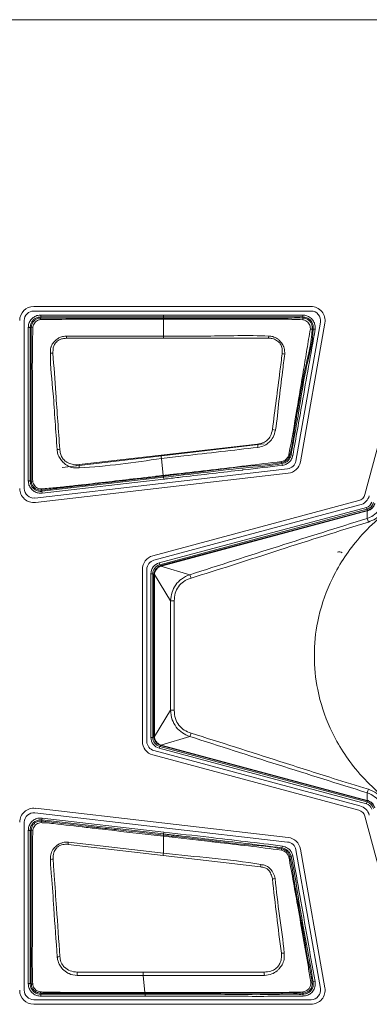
# Model space of a CAD drawing. Header units: millimetres. Extents: x 0 to 1118, y 0 to 864.
# Tile 33 of 139: x 362.71 to 367.35, y 191.02 to 204.07. Entities that reach past the tile are written whole.
import ezdxf

# ---------------------------------------------------------------- set-up
doc = ezdxf.new("R2010")
doc.units = ezdxf.units.MM

msp = doc.modelspace()

# ---------------------------------------------------------------- linework, layer by layer
at = {"color": 7, "linetype": 'Continuous', "lineweight": 15}
for p, q in [((352.068, 204.074), (380.668, 204.074)), ((366.574, 200.271), (362.9, 200.271)), ((362.9, 200.211), (366.574, 200.211)), ((362.774, 197.857), (362.774, 200.085)), ((362.993, 200.117), (362.993, 200.117)), ((366.698, 200.063), (366.374, 198.222)), ((366.433, 198.212), (366.758, 200.052)), ((367.919, 200.133), (367.288, 197.777)), ((365.955, 198.448), (363.276, 198.138)), ((366.264, 198.119), (362.915, 197.731)), ((362.922, 197.672), (366.271, 198.059)), ((367.208, 197.697), (364.477, 196.965)), ((364.493, 196.907), (367.223, 197.639)), ((364.339, 196.785), (364.339, 194.504)), ((364.399, 194.504), (364.399, 196.785)), ((364.477, 194.324), (367.208, 193.592)), ((367.223, 193.65), (364.493, 194.382)), ((366.271, 193.23), (362.922, 193.618)), ((367.327, 193.714), (367.317, 193.717)), ((362.915, 193.558), (366.264, 193.17)), ((367.288, 193.512), (367.919, 191.156)), ((362.774, 191.205), (362.774, 193.432)), ((363.007, 193.448), (362.998, 193.427)), ((366.374, 193.067), (366.698, 191.226)), ((366.758, 191.237), (366.433, 193.077)), ((364.618, 191.175), (364.618, 191.175)), ((364.618, 191.167), (364.618, 191.175)), ((364.618, 191.167), (364.618, 191.167)), ((366.574, 191.079), (362.9, 191.079)), ((362.9, 191.018), (366.574, 191.018))]:
    msp.add_line(p, q, dxfattribs=at)
at = {"color": 9, "linetype": 'Continuous', "lineweight": 0}
for p, q in [((362.993, 200.133), (362.993, 200.158)), ((364.618, 200.158), (362.993, 200.158)), ((364.618, 200.133), (364.618, 200.158)), ((366.467, 200.158), (366.465, 200.133)), ((362.993, 200.133), (364.618, 200.133)), ((362.993, 200.117), (362.993, 200.133)), ((364.618, 200.117), (364.618, 200.133)), ((364.618, 200.117), (364.618, 200.101)), ((364.618, 199.879), (364.618, 200.101)), ((366.465, 200.133), (366.464, 200.117)), ((362.852, 199.992), (362.827, 199.992)), ((362.827, 199.992), (362.827, 197.96)), ((362.852, 197.96), (362.852, 199.992)), ((362.852, 199.992), (362.867, 199.992)), ((366.589, 199.97), (366.604, 199.97)), ((366.629, 199.969), (366.604, 199.97)), ((363.334, 199.85), (364.618, 199.851)), ((364.618, 199.851), (364.618, 199.879)), ((365.864, 198.446), (364.588, 198.299)), ((364.588, 198.299), (363.5, 198.174)), ((364.617, 198.031), (364.593, 198.256)), ((366.185, 198.204), (366.188, 198.189)), ((366.194, 198.164), (366.188, 198.189)), ((366.309, 198.302), (366.294, 198.306)), ((366.333, 198.296), (366.309, 198.302)), ((362.852, 197.96), (362.827, 197.96)), ((362.867, 197.96), (362.852, 197.96)), ((364.62, 198.007), (363.009, 197.821)), ((363.012, 197.796), (364.623, 197.982)), ((364.618, 198.031), (364.617, 198.031)), ((364.618, 198.022), (364.618, 198.023)), ((364.618, 198.022), (364.618, 198.022)), ((364.618, 198.022), (364.62, 198.007)), ((364.623, 197.982), (364.62, 198.007)), ((363.009, 197.821), (363.007, 197.836)), ((363.009, 197.821), (363.012, 197.796)), ((364.563, 196.871), (367.308, 197.607)), ((367.314, 197.583), (364.57, 196.847)), ((364.585, 196.835), (367.317, 197.567)), ((367.318, 197.562), (364.587, 196.83)), ((367.308, 197.607), (367.314, 197.583)), ((367.327, 197.57), (367.314, 197.583)), ((367.317, 197.567), (367.327, 197.57)), ((367.317, 197.567), (367.318, 197.562)), ((367.318, 197.461), (367.318, 197.562)), ((364.563, 196.871), (364.57, 196.847)), ((364.57, 196.847), (364.585, 196.835)), ((364.585, 196.835), (364.587, 196.83)), ((364.585, 196.83), (364.968, 196.715)), ((364.477, 196.727), (364.452, 196.727)), ((364.452, 194.558), (364.452, 196.727)), ((364.493, 196.715), (364.477, 196.727)), ((364.477, 196.727), (364.477, 194.558)), ((364.493, 196.715), (364.498, 196.715)), ((364.493, 194.569), (364.493, 196.715)), ((364.713, 196.367), (364.498, 196.716)), ((364.498, 196.715), (364.498, 194.569)), ((364.713, 194.917), (364.713, 196.367)), ((364.498, 194.568), (364.713, 194.917)), ((364.477, 194.558), (364.452, 194.558)), ((364.477, 194.558), (364.493, 194.569)), ((364.493, 194.569), (364.498, 194.569)), ((364.968, 194.569), (364.585, 194.454)), ((364.57, 194.437), (364.563, 194.413)), ((367.308, 193.677), (364.563, 194.413)), ((364.585, 194.449), (364.57, 194.437)), ((364.57, 194.437), (367.314, 193.702)), ((364.585, 194.449), (364.587, 194.454)), ((367.317, 193.717), (364.585, 194.449)), ((364.587, 194.454), (367.318, 193.722)), ((367.318, 193.722), (367.318, 193.823)), ((367.314, 193.702), (367.308, 193.677)), ((367.314, 193.702), (367.327, 193.714)), ((367.317, 193.717), (367.318, 193.722)), ((363.009, 193.463), (363.012, 193.488)), ((364.623, 193.302), (363.012, 193.488)), ((363.007, 193.448), (363.009, 193.463)), ((363.007, 193.448), (363.007, 193.448)), ((363.009, 193.463), (364.62, 193.277)), ((362.852, 193.324), (362.827, 193.324)), ((362.827, 193.324), (362.827, 191.292)), ((362.852, 191.292), (362.852, 193.324)), ((362.852, 193.324), (362.867, 193.324)), ((364.618, 193.262), (364.62, 193.277)), ((364.618, 193.262), (364.618, 193.262)), ((364.618, 193.022), (364.618, 193.247)), ((364.62, 193.277), (364.623, 193.302)), ((363.356, 193.139), (364.614, 192.992)), ((364.618, 193.022), (363.359, 193.168)), ((366.195, 193.117), (366.188, 193.093)), ((364.614, 192.992), (365.904, 192.84)), ((366.188, 193.093), (366.185, 193.078)), ((366.294, 192.978), (366.309, 192.981)), ((366.333, 192.988), (366.309, 192.981)), ((364.349, 191.445), (363.476, 191.445)), ((364.374, 191.175), (364.349, 191.402)), ((362.852, 191.292), (362.827, 191.292)), ((362.868, 191.292), (362.852, 191.292)), ((362.868, 191.292), (362.868, 191.292)), ((366.603, 191.316), (366.587, 191.314)), ((366.627, 191.319), (366.603, 191.316)), ((362.993, 191.151), (362.993, 191.167)), ((364.376, 191.151), (362.993, 191.151)), ((362.993, 191.151), (362.993, 191.126)), ((364.376, 191.167), (364.376, 191.151)), ((364.376, 191.126), (364.376, 191.151)), ((366.464, 191.166), (366.466, 191.151)), ((366.468, 191.126), (366.466, 191.151)), ((362.993, 191.126), (364.376, 191.126))]:
    msp.add_line(p, q, dxfattribs=at)
at = {"color": 9, "linetype": 'Continuous', "lineweight": 0, "flags": 128}
for points in [[(364.618, 200.133), (364.668, 200.133), (364.868, 200.133), (365.668, 200.133), (365.831, 200.133), (366.465, 200.133)], [(364.618, 199.851), (364.718, 199.851), (365.118, 199.851), (365.518, 199.851), (366.012, 199.851)]]:
    msp.add_lwpolyline(points, dxfattribs=at)
at = {"color": 7, "linetype": 'Continuous', "lineweight": 15, "flags": 128}
msp.add_lwpolyline([(364.376, 191.167), (364.497, 191.167), (364.618, 191.167)], dxfattribs=at)
at = {"color": 7, "linetype": 'Continuous', "lineweight": 15}
for centre, radius, start, end in [((362.9, 200.085), 0.186, 90, 180), ((362.9, 200.085), 0.126, 90, 180), ((366.574, 200.085), 0.186, 350, 90), ((366.574, 200.085), 0.126, 350, 90), ((366.25, 198.244), 0.126, 276.6018, 350), ((366.25, 198.244), 0.186, 276.6018, 350), ((362.9, 197.857), 0.186, 180, 276.6018), ((362.9, 197.857), 0.126, 180, 276.6018), ((367.178, 197.807), 0.114, 285, 345), ((367.178, 197.807), 0.174, 285, 345), ((366.947, 196.942), 0.075, 58.5, 108.5), ((364.525, 196.785), 0.186, 105, 180), ((364.525, 196.785), 0.126, 105, 180), ((364.525, 194.504), 0.186, 180, 255), ((364.525, 194.504), 0.126, 180, 255), ((362.9, 193.432), 0.186, 83.3982, 180), ((367.178, 193.482), 0.174, 15, 75), ((362.9, 193.432), 0.126, 83.3982, 180), ((367.178, 193.482), 0.114, 15, 75), ((366.25, 193.045), 0.186, 10, 83.3982), ((366.25, 193.045), 0.126, 10, 83.3982), ((362.9, 191.205), 0.186, 180, 270), ((362.9, 191.205), 0.126, 180, 270), ((366.574, 191.205), 0.186, 270, 10), ((366.574, 191.205), 0.126, 270, 10)]:
    msp.add_arc(centre, radius, start, end, dxfattribs=at)
at = {"color": 9, "linetype": 'Continuous', "lineweight": 0}
for centre, radius, start, end in [((363.025, 200.099), 0.0368, 150.3661, 183.7777), ((366.394, 200.103), 0.0714, 353.3092, 11.3765), ((362.886, 199.959), 0.038, 86.0471, 119.9743), ((366.564, 199.838), 0.134, 79.192, 89.7184), ((357.013, 199.548), 6.328, 2.7385, 2.9915), ((373.524, 199.549), 7.518, 177.488, 177.7016), ((363.154, 199.308), 0.345, 89.965, 95.7578), ((366.153, 199.277), 0.37, 78.8313, 83.8773), ((365.958, 198.074), 0.576, 75.5205, 79.5384), ((363.328, 197.564), 0.818, 95.8167, 98.3001), ((361.243, 197.774), 4.67, 7.7467, 8.2786), ((357.806, 197.51), 6.827, 6.268, 6.6308), ((366.114, 198.2), 0.071, 3.2569, 13.0886), ((366.3, 198.372), 0.066, 253.8544, 264.571), ((347.335, 197.267), 16.191, 3.0582, 3.2104), ((362.884, 197.992), 0.0358, 243.1181, 273.2802), ((363.021, 197.854), 0.0223, 184.1537, 232.4378), ((367.332, 197.566), 0.0068, 143.4671, 192.2309), ((366.885, 197.287), 0.466, 15.6037, 21.8977), ((364.571, 196.826), 0.0149, 14.8656, 34.6287), ((364.498, 196.731), 0.0149, 250.3713, 270.1344), ((364.591, 196.558), 0.409, 15.956, 22.5696), ((364.768, 198.816), 2.45, 268.7286, 269.8539), ((364.768, 192.468), 2.45, 90.1461, 91.2714), ((364.498, 194.553), 0.0149, 89.8656, 109.6287), ((364.591, 194.726), 0.409, 337.4304, 344.044), ((364.571, 194.458), 0.0149, 325.3713, 345.1344), ((366.885, 193.997), 0.466, 338.1023, 344.3963), ((367.332, 193.718), 0.0068, 167.7691, 216.5329), ((362.887, 193.289), 0.04, 85.928, 119.6192), ((367.371, 192.833), 4.027, 175.2299, 175.6375), ((367.335, 192.674), 2.739, 172.6925, 173.326), ((366.096, 193.086), 0.0894, 344.4433, 354.724), ((366.299, 192.903), 0.0748, 93.8017, 105.8267), ((363.163, 192.592), 0.351, 91.2549, 97.0477), ((367.896, 192.506), 2.019, 169.5707, 170.4715), ((366.134, 192.304), 0.384, 95.4602, 100.899), ((366.242, 190.905), 0.792, 91.7494, 94.4633), ((363.342, 190.768), 0.889, 96.1064, 98.3889), ((400.633, 190.441), 37.17, 178.4526, 178.519), ((348.466, 190.437), 17.517, 3.1585, 3.2988), ((366.567, 191.358), 0.0484, 275.0085, 295.2679), ((363.008, 191.182), 0.0216, 177.776, 226.801), ((366.433, 191.177), 0.0332, 341.5629, 8.1411)]:
    msp.add_arc(centre, radius, start, end, dxfattribs=at)
for centre, major_axis, ratio, start_param, end_param in [((367.282, 197.703), (0.0707, -0.0707), 0.999797, 5.759674, 6.806696), ((367.282, 197.703), (0.0884, -0.0884), 0.999878, 5.759674, 6.806696), ((364.602, 196.726), (-0.119, 0.091), 0.999758, 5.628804, 6.937567), ((364.602, 196.726), (0.0992, -0.0761), 0.999661, 2.487211, 3.795974), ((364.62, 196.712), (-0.072, 0.106), 0.972579, 5.959695, 5.97703), ((364.609, 196.756), (-0.044, 0.0646), 0.954922, 5.961416, 5.978751), ((364.62, 196.712), (0.121, -0.042), 0.972579, 3.447748, 3.465083), ((364.576, 196.712), (0.0738, -0.0258), 0.954922, 3.446027, 3.463362), ((364.602, 194.558), (-0.119, -0.091), 0.999758, 5.628804, 6.937567), ((364.602, 194.558), (0.0992, 0.0761), 0.999661, 2.487211, 3.795974), ((364.62, 194.572), (0.121, 0.042), 0.972579, 2.818102, 2.835437), ((364.576, 194.572), (0.0738, 0.0258), 0.954922, 2.819823, 2.837158), ((364.62, 194.572), (0.072, 0.106), 0.972579, 3.447748, 3.465083), ((364.609, 194.528), (0.044, 0.0646), 0.954922, 3.446027, 3.463362), ((367.282, 193.581), (0.0707, 0.0707), 0.999797, 5.759674, 6.806696), ((367.282, 193.581), (0.0884, 0.0884), 0.999878, 5.759674, 6.806696)]:
    msp.add_ellipse(centre, major_axis=major_axis, ratio=ratio, start_param=start_param, end_param=end_param, dxfattribs=at)
for points, knots in [([(362.993, 200.158), (362.98, 200.157), (362.949, 200.155), (362.902, 200.134), (362.86, 200.096), (362.832, 200.047), (362.829, 200.01), (362.827, 199.992)], [0, 0, 0, 0, 0.148542, 0.3629961, 0.5775937, 0.7924893, 1, 1, 1, 1]), ([(366.467, 200.158), (366.255, 200.158), (365.831, 200.158), (365.215, 200.158), (364.81, 200.158), (364.618, 200.158)], [0, 0, 0, 0, 0.343799, 0.687599, 1, 1, 1, 1]), ([(366.629, 199.969), (366.629, 199.984), (366.629, 200.016), (366.616, 200.067), (366.581, 200.114), (366.534, 200.146), (366.493, 200.156), (366.472, 200.157), (366.467, 200.158)], [0, 0, 0, 0, 0.156991, 0.351979, 0.549313, 0.775672, 0.949589, 1, 1, 1, 1]), ([(362.852, 199.992), (362.854, 200.007), (362.857, 200.038), (362.88, 200.08), (362.916, 200.113), (362.955, 200.13), (362.982, 200.132), (362.993, 200.133)], [0, 0, 0, 0, 0.207525, 0.422406, 0.636965, 0.851374, 1, 1, 1, 1]), ([(362.889, 199.997), (362.891, 200.007), (362.895, 200.029), (362.913, 200.057), (362.937, 200.079), (362.963, 200.093), (362.981, 200.096), (362.988, 200.097)], [0, 0, 0, 0, 0.209213, 0.424915, 0.643298, 0.861018, 1, 1, 1, 1]), ([(362.988, 200.097), (363.139, 200.099), (363.438, 200.103), (363.886, 200.101), (364.278, 200.101), (364.522, 200.101), (364.618, 200.101)], [0, 0, 0, 0, 0.277616, 0.55073, 0.823865, 1, 1, 1, 1]), ([(364.618, 200.117), (364.429, 200.117), (364.185, 200.117), (363.793, 200.117), (363.44, 200.117), (363.142, 200.117), (362.993, 200.117)], [0, 0, 0, 0, 0.348076, 0.450575, 0.724495, 1, 1, 1, 1]), ([(366.464, 200.117), (366.464, 200.117), (366.416, 200.121), (366.184, 200.112), (365.767, 200.12), (365.199, 200.117), (364.816, 200.117), (364.618, 200.117)], [0, 0, 0, 0, 0.000008, 0.077922, 0.377558, 0.677759, 1, 1, 1, 1]), ([(364.618, 200.101), (364.651, 200.101), (364.818, 200.101), (365.251, 200.102), (365.786, 200.1), (366.235, 200.104), (366.417, 200.097), (366.465, 200.095)], [0, 0, 0, 0, 0.054134, 0.270669, 0.70374, 0.921922, 1, 1, 1, 1]), ([(366.589, 199.97), (366.589, 199.97), (366.59, 199.983), (366.589, 200.01), (366.578, 200.051), (366.552, 200.085), (366.513, 200.112), (366.481, 200.116), (366.464, 200.117), (366.464, 200.117)], [0, 0, 0, 0, 0.000069, 0.181862, 0.36744, 0.566113, 0.762287, 0.999931, 1, 1, 1, 1]), ([(366.465, 200.133), (366.465, 200.133), (366.483, 200.131), (366.52, 200.126), (366.563, 200.096), (366.593, 200.056), (366.604, 200.012), (366.604, 199.983), (366.604, 199.97)], [0, 0, 0, 0, 0.000062, 0.226257, 0.448604, 0.641898, 0.834219, 1, 1, 1, 1]), ([(366.465, 200.095), (366.48, 200.092), (366.504, 200.086), (366.533, 200.064), (366.553, 200.039), (366.563, 200.007), (366.564, 199.985), (366.565, 199.973)], [0, 0, 0, 0, 0.254503, 0.434183, 0.616241, 0.792354, 1, 1, 1, 1]), ([(366.013, 199.879), (366.013, 199.879), (365.74, 199.891), (365.275, 199.875), (364.81, 199.878), (364.618, 199.879)], [0, 0, 0, 0, 0.000392, 0.586904, 1, 1, 1, 1]), ([(366.565, 199.973), (366.55, 199.883), (366.52, 199.704), (366.462, 199.348), (366.385, 198.882), (366.318, 198.507), (366.282, 198.309)], [0, 0, 0, 0, 0.161169, 0.322293, 0.641919, 1, 1, 1, 1]), ([(366.294, 198.306), (366.294, 198.306), (366.331, 198.445), (366.352, 198.647), (366.422, 199.021), (366.48, 199.436), (366.583, 199.788), (366.589, 199.97), (366.589, 199.97)], [0, 0, 0, 0, 0.000009, 0.254881, 0.357627, 0.676791, 0.999991, 1, 1, 1, 1]), ([(366.604, 199.97), (366.604, 199.97), (366.599, 199.804), (366.505, 199.482), (366.423, 198.924), (366.351, 198.532), (366.309, 198.302)], [0, 0, 0, 0, 0.0000089, 0.2939523, 0.5868623, 1, 1, 1, 1]), ([(366.333, 198.296), (366.374, 198.526), (366.444, 198.919), (366.541, 199.477), (366.6, 199.805), (366.629, 199.969)], [0, 0, 0, 0, 0.413035, 0.70499, 1, 1, 1, 1]), ([(363.332, 199.878), (363.332, 199.878), (363.319, 199.877), (363.288, 199.875), (363.252, 199.865), (363.211, 199.841), (363.182, 199.813), (363.147, 199.776), (363.133, 199.749), (363.121, 199.705), (363.12, 199.677), (363.12, 199.652)], [0, 0, 0, 0, 0.0019133, 0.1143382, 0.2675488, 0.319965, 0.5270556, 0.6107238, 0.7580582, 0.7826672, 1, 1, 1, 1]), ([(363.155, 199.653), (363.155, 199.676), (363.155, 199.716), (363.171, 199.762), (363.197, 199.799), (363.235, 199.833), (363.289, 199.847), (363.321, 199.849), (363.334, 199.85)], [0, 0, 0, 0, 0.226459, 0.389111, 0.469736, 0.677982, 0.876922, 1, 1, 1, 1]), ([(364.618, 199.879), (364.532, 199.879), (364.104, 199.879), (363.675, 199.878), (363.332, 199.878)], [0, 0, 0, 0, 0.199885, 1, 1, 1, 1]), ([(366.012, 199.851), (366.028, 199.85), (366.065, 199.847), (366.11, 199.828), (366.149, 199.802), (366.177, 199.766), (366.195, 199.711), (366.193, 199.668), (366.192, 199.645)], [0, 0, 0, 0, 0.152632, 0.353534, 0.453266, 0.597218, 0.776209, 1, 1, 1, 1]), ([(366.225, 199.64), (366.225, 199.667), (366.225, 199.716), (366.194, 199.775), (366.162, 199.815), (366.122, 199.85), (366.073, 199.874), (366.031, 199.877), (366.013, 199.879)], [0, 0, 0, 0, 0.223004, 0.40339, 0.550618, 0.649795, 0.85012, 1, 1, 1, 1]), ([(363.12, 199.652), (363.12, 199.651), (363.119, 199.473), (363.157, 199.172), (363.182, 198.746), (363.201, 198.498), (363.21, 198.374)], [0, 0, 0, 0, 0.00076, 0.418996, 0.709074, 1, 1, 1, 1]), ([(363.245, 198.378), (363.237, 198.502), (363.219, 198.75), (363.188, 199.175), (363.167, 199.476), (363.155, 199.653)], [0, 0, 0, 0, 0.290819, 0.581537, 1, 1, 1, 1]), ([(366.192, 199.645), (366.182, 199.567), (366.156, 199.362), (366.113, 199.027), (366.079, 198.77), (366.063, 198.641)], [0, 0, 0, 0, 0.232386, 0.615425, 1, 1, 1, 1]), ([(366.102, 198.632), (366.102, 198.633), (366.126, 198.761), (366.146, 199.021), (366.191, 199.356), (366.215, 199.562), (366.225, 199.64)], [0, 0, 0, 0, 0.001469, 0.385805, 0.767703, 1, 1, 1, 1]), ([(366.063, 198.641), (366.056, 198.611), (366.044, 198.56), (366, 198.499), (365.938, 198.461), (365.89, 198.452), (365.864, 198.446)], [0, 0, 0, 0, 0.298081, 0.517996, 0.735793, 1, 1, 1, 1]), ([(365.87, 198.403), (365.87, 198.403), (365.9, 198.408), (365.956, 198.423), (366.024, 198.472), (366.08, 198.54), (366.094, 198.599), (366.102, 198.632)], [0, 0, 0, 0, 0.001708, 0.259964, 0.483259, 0.711212, 1, 1, 1, 1]), ([(363.21, 198.374), (363.21, 198.374), (363.212, 198.353), (363.218, 198.311), (363.241, 198.262), (363.269, 198.228), (363.293, 198.201), (363.329, 198.168), (363.367, 198.147), (363.428, 198.129), (363.468, 198.13), (363.502, 198.131)], [0, 0, 0, 0, 0.0012586, 0.1439588, 0.2996962, 0.377139, 0.4551901, 0.5538619, 0.7227186, 0.7577624, 1, 1, 1, 1]), ([(363.5, 198.174), (363.469, 198.173), (363.413, 198.171), (363.35, 198.198), (363.313, 198.224), (363.291, 198.247), (363.27, 198.278), (363.252, 198.322), (363.248, 198.36), (363.245, 198.378)], [0, 0, 0, 0, 0.248655, 0.445661, 0.542881, 0.619011, 0.695163, 0.848449, 1, 1, 1, 1]), ([(364.593, 198.256), (364.691, 198.267), (365.117, 198.316), (365.542, 198.365), (365.87, 198.403)], [0, 0, 0, 0, 0.230284, 1, 1, 1, 1]), ([(363.502, 198.131), (363.503, 198.131), (363.868, 198.15), (364.231, 198.203), (364.593, 198.256)], [0, 0, 0, 0, 0.00107, 1, 1, 1, 1]), ([(366.183, 198.216), (366.028, 198.197), (365.719, 198.158), (365.256, 198.105), (364.89, 198.063), (364.677, 198.038), (364.618, 198.031)], [0, 0, 0, 0, 0.298328, 0.592531, 0.886701, 1, 1, 1, 1]), ([(364.618, 198.022), (364.805, 198.043), (365.179, 198.085), (365.699, 198.156), (366.039, 198.173), (366.185, 198.204), (366.185, 198.204)], [0, 0, 0, 0, 0.357597, 0.715194, 0.99999, 1, 1, 1, 1]), ([(366.188, 198.189), (366.188, 198.189), (366.02, 198.153), (365.669, 198.136), (365.147, 198.066), (364.796, 198.027), (364.62, 198.007)], [0, 0, 0, 0, 0.000009, 0.327782, 0.663882, 1, 1, 1, 1]), ([(366.282, 198.309), (366.277, 198.294), (366.269, 198.271), (366.245, 198.244), (366.217, 198.225), (366.195, 198.219), (366.183, 198.216)], [0, 0, 0, 0, 0.312993, 0.525768, 0.743338, 1, 1, 1, 1]), ([(366.185, 198.204), (366.185, 198.204), (366.197, 198.206), (366.222, 198.212), (366.254, 198.232), (366.281, 198.264), (366.29, 198.291), (366.294, 198.306), (366.294, 198.306)], [0, 0, 0, 0, 0.000094, 0.235606, 0.472383, 0.703877, 0.999906, 1, 1, 1, 1]), ([(366.309, 198.302), (366.309, 198.302), (366.304, 198.284), (366.293, 198.252), (366.259, 198.215), (366.223, 198.196), (366.198, 198.191), (366.188, 198.189)], [0, 0, 0, 0, 0.000085, 0.320256, 0.573919, 0.826496, 1, 1, 1, 1]), ([(366.194, 198.164), (366.205, 198.167), (366.233, 198.173), (366.275, 198.195), (366.315, 198.238), (366.327, 198.275), (366.333, 198.296)], [0, 0, 0, 0, 0.164092, 0.424713, 0.685169, 1, 1, 1, 1]), ([(364.623, 197.982), (364.639, 197.984), (364.722, 197.994), (365.07, 198.034), (365.405, 198.072), (365.845, 198.124), (366.021, 198.144), (366.194, 198.164)], [0, 0, 0, 0, 0.031615, 0.158073, 0.663905, 0.67123, 1, 1, 1, 1]), ([(372.068, 195.642), (372.059, 195.793), (372.04, 196.124), (371.865, 196.643), (371.525, 197.189), (370.973, 197.692), (370.221, 198.054), (369.343, 198.187), (368.465, 198.054), (367.713, 197.692), (367.161, 197.189), (366.819, 196.643), (366.651, 196.124), (366.603, 195.642), (366.651, 195.16), (366.819, 194.641), (367.161, 194.095), (367.713, 193.592), (368.465, 193.23), (369.343, 193.097), (370.221, 193.23), (370.973, 193.592), (371.525, 194.095), (371.865, 194.641), (372.04, 195.16), (372.059, 195.491), (372.068, 195.642)], [0, 0, 0, 0, 0.027672, 0.060454, 0.099202, 0.144378, 0.19539, 0.25, 0.30461, 0.355622, 0.400798, 0.439546, 0.472328, 0.5, 0.527672, 0.560454, 0.599202, 0.644378, 0.69539, 0.75, 0.80461, 0.855622, 0.900798, 0.939546, 0.972328, 1, 1, 1, 1]), ([(362.827, 197.96), (362.829, 197.941), (362.833, 197.903), (362.862, 197.854), (362.905, 197.817), (362.957, 197.795), (362.994, 197.795), (363.012, 197.796)], [0, 0, 0, 0, 0.206408, 0.406181, 0.606089, 0.806512, 1, 1, 1, 1]), ([(363.009, 197.821), (363.009, 197.821), (362.994, 197.819), (362.962, 197.82), (362.918, 197.838), (362.882, 197.87), (362.857, 197.912), (362.854, 197.944), (362.852, 197.96)], [0, 0, 0, 0, 0.000069, 0.193541, 0.393933, 0.593787, 0.793541, 1, 1, 1, 1]), ([(362.867, 197.96), (362.867, 197.96), (362.867, 197.945), (362.873, 197.916), (362.895, 197.879), (362.927, 197.851), (362.966, 197.836), (362.994, 197.834), (363.007, 197.836), (363.007, 197.836)], [0, 0, 0, 0, 0.0000712, 0.2156974, 0.4114927, 0.6086587, 0.8047887, 0.9999288, 1, 1, 1, 1]), ([(362.999, 197.852), (362.988, 197.853), (362.966, 197.856), (362.937, 197.87), (362.912, 197.892), (362.894, 197.921), (362.888, 197.944), (362.886, 197.957)], [0, 0, 0, 0, 0.191842, 0.387343, 0.580434, 0.776139, 1, 1, 1, 1]), ([(364.617, 198.031), (364.584, 198.027), (364.418, 198.008), (364.012, 197.961), (363.574, 197.91), (363.2, 197.868), (363.067, 197.857), (362.999, 197.852)], [0, 0, 0, 0, 0.061411, 0.307056, 0.753701, 0.873798, 1, 1, 1, 1]), ([(363.007, 197.836), (363.007, 197.836), (363.072, 197.844), (363.204, 197.859), (363.593, 197.904), (364.065, 197.958), (364.471, 198.005), (364.618, 198.022)], [0, 0, 0, 0, 0.000008, 0.122721, 0.243421, 0.72623, 1, 1, 1, 1]), ([(364.618, 198.031), (364.618, 198.029), (364.618, 198.025), (364.618, 198.023), (364.618, 198.023)], [0, 0, 0, 0, 0.604654, 1, 1, 1, 1]), ([(367.318, 197.461), (367.318, 197.461), (367.346, 197.47), (367.404, 197.499), (367.479, 197.568), (367.514, 197.632), (367.526, 197.667), (367.526, 197.667)], [0, 0, 0, 0, 0.00005, 0.294628, 0.628272, 0.99995, 1, 1, 1, 1]), ([(367.326, 197.564), (367.323, 197.564), (367.321, 197.563), (367.318, 197.562), (367.318, 197.562)], [0, 0, 0, 0, 0.998002, 1, 1, 1, 1]), ([(367.421, 197.659), (367.42, 197.656), (367.415, 197.64), (367.4, 197.611), (367.367, 197.58), (367.339, 197.569), (367.326, 197.564)], [0, 0, 0, 0, 0.066348, 0.367276, 0.687028, 1, 1, 1, 1]), ([(367.327, 197.57), (367.34, 197.575), (367.365, 197.584), (367.396, 197.614), (367.41, 197.64), (367.414, 197.655), (367.415, 197.658)], [0, 0, 0, 0, 0.315839, 0.630493, 0.931818, 1, 1, 1, 1]), ([(367.573, 197.65), (367.556, 197.61), (367.522, 197.535), (367.434, 197.453), (367.366, 197.426), (367.334, 197.413)], [0, 0, 0, 0, 0.371944, 0.704128, 1, 1, 1, 1]), ([(364.968, 196.715), (365.359, 196.841), (366.141, 197.092), (366.925, 197.338), (367.318, 197.461)], [0, 0, 0, 0, 0.500078, 1, 1, 1, 1]), ([(367.334, 197.413), (366.942, 197.291), (366.335, 197.103), (365.557, 196.847), (365.163, 196.726), (364.984, 196.67)], [0, 0, 0, 0, 0.499028, 0.772399, 1, 1, 1, 1]), ([(364.493, 196.717), (364.494, 196.731), (364.498, 196.759), (364.52, 196.796), (364.55, 196.822), (364.573, 196.831), (364.583, 196.835)], [0, 0, 0, 0, 0.267205, 0.530926, 0.792194, 1, 1, 1, 1]), ([(364.585, 196.83), (364.585, 196.83), (364.576, 196.826), (364.555, 196.815), (364.528, 196.789), (364.507, 196.755), (364.499, 196.729), (364.498, 196.716), (364.498, 196.716)], [0, 0, 0, 0, 0.000099, 0.205023, 0.468657, 0.735206, 0.999901, 1, 1, 1, 1]), ([(364.713, 196.367), (364.713, 196.367), (364.715, 196.406), (364.727, 196.481), (364.776, 196.582), (364.858, 196.666), (364.929, 196.702), (364.968, 196.715), (364.968, 196.715)], [0, 0, 0, 0, 0.000033, 0.25119, 0.488485, 0.726814, 0.999967, 1, 1, 1, 1]), ([(364.984, 196.67), (364.949, 196.657), (364.884, 196.631), (364.812, 196.558), (364.769, 196.468), (364.764, 196.401), (364.761, 196.367)], [0, 0, 0, 0, 0.274606, 0.510484, 0.746024, 1, 1, 1, 1]), ([(364.761, 196.367), (364.761, 196.333), (364.761, 196.167), (364.759, 195.684), (364.76, 195.234), (364.761, 194.917)], [0, 0, 0, 0, 0.0690018, 0.3450106, 1, 1, 1, 1]), ([(364.968, 194.569), (364.968, 194.569), (364.934, 194.581), (364.866, 194.613), (364.784, 194.691), (364.728, 194.795), (364.715, 194.875), (364.713, 194.917), (364.713, 194.917)], [0, 0, 0, 0, 0.000033, 0.240706, 0.482945, 0.724319, 0.999967, 1, 1, 1, 1]), ([(364.761, 194.917), (364.764, 194.88), (364.77, 194.809), (364.819, 194.717), (364.892, 194.649), (364.953, 194.625), (364.984, 194.614)], [0, 0, 0, 0, 0.278433, 0.517723, 0.757717, 1, 1, 1, 1]), ([(364.583, 194.449), (364.57, 194.455), (364.544, 194.465), (364.514, 194.496), (364.496, 194.531), (364.494, 194.556), (364.493, 194.567)], [0, 0, 0, 0, 0.267205, 0.530926, 0.792194, 1, 1, 1, 1]), ([(364.498, 194.568), (364.498, 194.568), (364.499, 194.558), (364.504, 194.535), (364.522, 194.502), (364.55, 194.472), (364.573, 194.459), (364.585, 194.454), (364.585, 194.454)], [0, 0, 0, 0, 0.0000988, 0.2050229, 0.4686569, 0.7352061, 0.9999012, 1, 1, 1, 1]), ([(367.318, 193.823), (366.925, 193.946), (366.141, 194.192), (365.359, 194.443), (364.968, 194.569)], [0, 0, 0, 0, 0.499906, 1, 1, 1, 1]), ([(364.984, 194.614), (365.376, 194.49), (366.005, 194.291), (366.785, 194.038), (367.178, 193.919), (367.334, 193.871)], [0, 0, 0, 0, 0.50095, 0.80236, 1, 1, 1, 1]), ([(367.526, 193.617), (367.526, 193.617), (367.516, 193.645), (367.487, 193.703), (367.417, 193.777), (367.353, 193.812), (367.318, 193.823), (367.318, 193.823)], [0, 0, 0, 0, 0.00005, 0.297674, 0.635276, 0.99995, 1, 1, 1, 1]), ([(367.334, 193.871), (367.373, 193.854), (367.449, 193.822), (367.531, 193.734), (367.56, 193.666), (367.573, 193.634)], [0, 0, 0, 0, 0.36574, 0.701782, 1, 1, 1, 1]), ([(367.318, 193.722), (367.318, 193.722), (367.321, 193.721), (367.323, 193.72), (367.326, 193.72)], [0, 0, 0, 0, 0.001998, 1, 1, 1, 1]), ([(367.326, 193.72), (367.328, 193.719), (367.345, 193.714), (367.374, 193.699), (367.405, 193.666), (367.416, 193.638), (367.421, 193.625)], [0, 0, 0, 0, 0.066348, 0.367276, 0.687028, 1, 1, 1, 1]), ([(367.415, 193.626), (367.41, 193.639), (367.401, 193.665), (367.371, 193.695), (367.345, 193.709), (367.33, 193.713), (367.327, 193.714)], [0, 0, 0, 0, 0.315839, 0.630493, 0.931818, 1, 1, 1, 1]), ([(363.012, 193.488), (362.992, 193.489), (362.954, 193.489), (362.901, 193.465), (362.86, 193.427), (362.832, 193.378), (362.829, 193.341), (362.827, 193.324)], [0, 0, 0, 0, 0.209345, 0.409215, 0.609199, 0.809715, 1, 1, 1, 1]), ([(362.852, 193.324), (362.854, 193.339), (362.856, 193.37), (362.88, 193.411), (362.915, 193.444), (362.96, 193.464), (362.992, 193.464), (363.009, 193.463)], [0, 0, 0, 0, 0.190323, 0.390808, 0.590742, 0.790602, 1, 1, 1, 1]), ([(362.89, 193.329), (362.892, 193.339), (362.896, 193.36), (362.913, 193.387), (362.937, 193.409), (362.966, 193.424), (362.987, 193.426), (362.998, 193.427)], [0, 0, 0, 0, 0.196747, 0.396314, 0.594795, 0.793198, 1, 1, 1, 1]), ([(362.998, 193.427), (363.017, 193.426), (363.073, 193.425), (363.271, 193.4), (363.523, 193.373), (363.955, 193.323), (364.295, 193.284), (364.564, 193.254), (364.618, 193.247)], [0, 0, 0, 0, 0.035429, 0.102333, 0.368564, 0.501706, 0.901071, 1, 1, 1, 1]), ([(366.185, 193.078), (366.185, 193.078), (366.043, 193.114), (365.751, 193.123), (365.323, 193.182), (364.946, 193.224), (364.711, 193.251), (364.618, 193.262)], [0, 0, 0, 0, 0.00001, 0.278384, 0.550027, 0.821735, 1, 1, 1, 1]), ([(364.618, 193.262), (364.618, 193.261), (364.618, 193.259), (364.618, 193.252), (364.618, 193.248), (364.618, 193.247)], [0, 0, 0, 0, 0.499092, 0.942117, 1, 1, 1, 1]), ([(364.618, 193.247), (364.618, 193.247), (364.826, 193.225), (365.06, 193.197), (365.437, 193.153), (365.751, 193.119), (366.037, 193.081), (366.182, 193.062)], [0, 0, 0, 0, 0.00001, 0.3983, 0.449701, 0.721811, 1, 1, 1, 1]), ([(364.62, 193.277), (364.636, 193.275), (364.719, 193.266), (364.934, 193.241), (365.279, 193.201), (365.72, 193.15), (366.027, 193.113), (366.188, 193.093)], [0, 0, 0, 0, 0.031656, 0.158282, 0.411533, 0.691401, 1, 1, 1, 1]), ([(366.195, 193.117), (366.032, 193.137), (365.707, 193.177), (365.183, 193.237), (364.822, 193.279), (364.623, 193.302)], [0, 0, 0, 0, 0.3100813, 0.6201577, 1, 1, 1, 1]), ([(363.359, 193.168), (363.358, 193.168), (363.352, 193.168), (363.321, 193.17), (363.287, 193.165), (363.247, 193.15), (363.216, 193.132), (363.17, 193.095), (363.132, 193.038), (363.12, 192.981), (363.12, 192.948), (363.12, 192.941)], [0, 0, 0, 0, 0.001347, 0.054783, 0.25102, 0.264576, 0.400928, 0.539476, 0.736893, 0.941814, 1, 1, 1, 1]), ([(363.156, 192.944), (363.157, 192.972), (363.159, 193.022), (363.191, 193.08), (363.227, 193.116), (363.276, 193.137), (363.321, 193.142), (363.35, 193.14), (363.356, 193.139)], [0, 0, 0, 0, 0.26184, 0.460052, 0.594473, 0.72855, 0.940791, 1, 1, 1, 1]), ([(366.333, 192.988), (366.331, 192.996), (366.324, 193.02), (366.304, 193.058), (366.258, 193.096), (366.218, 193.109), (366.195, 193.117)], [0, 0, 0, 0, 0.129453, 0.379353, 0.628058, 1, 1, 1, 1]), ([(365.91, 192.872), (365.91, 192.872), (365.482, 192.944), (365.048, 192.973), (364.618, 193.022), (364.618, 193.022)], [0, 0, 0, 0, 0.000634, 0.999988, 1, 1, 1, 1]), ([(366.182, 193.062), (366.198, 193.056), (366.225, 193.047), (366.252, 193.025), (366.262, 193.012), (366.266, 193.006), (366.266, 193.006)], [0, 0, 0, 0, 0.5140869, 0.8079317, 0.9998547, 1, 1, 1, 1]), ([(366.294, 192.978), (366.294, 192.978), (366.292, 192.984), (366.287, 193.004), (366.271, 193.034), (366.233, 193.062), (366.203, 193.073), (366.185, 193.078), (366.185, 193.078)], [0, 0, 0, 0, 0.000095, 0.130179, 0.395684, 0.633012, 0.999905, 1, 1, 1, 1]), ([(366.188, 193.093), (366.188, 193.093), (366.21, 193.087), (366.245, 193.074), (366.284, 193.042), (366.301, 193.01), (366.307, 192.989), (366.309, 192.981)], [0, 0, 0, 0, 0.000086, 0.384562, 0.625657, 0.864938, 1, 1, 1, 1]), ([(366.266, 193.006), (366.266, 193.006), (366.268, 193.002), (366.273, 192.992), (366.277, 192.981), (366.279, 192.975)], [0, 0, 0, 0, 0.000443, 0.40961, 1, 1, 1, 1]), ([(366.279, 192.975), (366.3, 192.861), (366.343, 192.634), (366.427, 192.145), (366.509, 191.705), (366.56, 191.376), (366.571, 191.309)], [0, 0, 0, 0, 0.205801, 0.409336, 0.880013, 1, 1, 1, 1]), ([(366.587, 191.314), (366.587, 191.314), (366.579, 191.38), (366.512, 191.707), (366.444, 192.148), (366.35, 192.635), (366.323, 192.865), (366.294, 192.978), (366.294, 192.978)], [0, 0, 0, 0, 0.000009, 0.119309, 0.590299, 0.794033, 0.999991, 1, 1, 1, 1]), ([(366.309, 192.981), (366.309, 192.981), (366.353, 192.809), (366.398, 192.439), (366.504, 191.886), (366.57, 191.506), (366.603, 191.316)], [0, 0, 0, 0, 0.000009, 0.316104, 0.658395, 1, 1, 1, 1]), ([(366.627, 191.319), (366.594, 191.509), (366.527, 191.889), (366.429, 192.445), (366.364, 192.812), (366.333, 192.988)], [0, 0, 0, 0, 0.3416635, 0.6833271, 1, 1, 1, 1]), ([(363.12, 192.941), (363.12, 192.941), (363.122, 192.868), (363.143, 192.652), (363.17, 192.221), (363.196, 191.862), (363.212, 191.647)], [0, 0, 0, 0, 0.000487, 0.169203, 0.503155, 1, 1, 1, 1]), ([(363.247, 191.652), (363.232, 191.866), (363.207, 192.225), (363.176, 192.655), (363.161, 192.872), (363.156, 192.944)], [0, 0, 0, 0, 0.4968979, 0.8319006, 1, 1, 1, 1]), ([(365.904, 192.84), (365.925, 192.837), (365.958, 192.831), (366.003, 192.809), (366.027, 192.777), (366.049, 192.736), (366.057, 192.703), (366.062, 192.682)], [0, 0, 0, 0, 0.250201, 0.42051, 0.594738, 0.728296, 1, 1, 1, 1]), ([(366.098, 192.687), (366.098, 192.687), (366.093, 192.712), (366.082, 192.748), (366.052, 192.794), (366.022, 192.831), (365.971, 192.861), (365.932, 192.868), (365.91, 192.872)], [0, 0, 0, 0, 0.00355, 0.262469, 0.393053, 0.580016, 0.764405, 1, 1, 1, 1]), ([(366.062, 192.682), (366.081, 192.518), (366.118, 192.189), (366.16, 191.86), (366.181, 191.695)], [0, 0, 0, 0, 0.499577, 1, 1, 1, 1]), ([(366.218, 191.697), (366.218, 191.697), (366.206, 191.864), (366.152, 192.192), (366.116, 192.522), (366.098, 192.687)], [0, 0, 0, 0, 0.000827, 0.500349, 1, 1, 1, 1]), ([(366.181, 191.695), (366.182, 191.67), (366.185, 191.623), (366.164, 191.56), (366.136, 191.516), (366.096, 191.481), (366.037, 191.452), (365.984, 191.447), (365.954, 191.445)], [0, 0, 0, 0, 0.194137, 0.360027, 0.505945, 0.592249, 0.766403, 1, 1, 1, 1]), ([(365.956, 191.402), (365.957, 191.402), (365.99, 191.404), (366.051, 191.412), (366.115, 191.451), (366.157, 191.497), (366.194, 191.544), (366.222, 191.616), (366.22, 191.669), (366.218, 191.697)], [0, 0, 0, 0, 0.002459, 0.2262496, 0.4061638, 0.4951175, 0.6432274, 0.8127032, 1, 1, 1, 1]), ([(363.212, 191.647), (363.212, 191.647), (363.212, 191.643), (363.216, 191.61), (363.232, 191.557), (363.262, 191.511), (363.298, 191.468), (363.331, 191.442), (363.395, 191.411), (363.438, 191.406), (363.475, 191.402)], [0, 0, 0, 0, 0.0015481, 0.0341783, 0.2540523, 0.4115968, 0.4548218, 0.6775285, 0.7218073, 1, 1, 1, 1]), ([(363.476, 191.445), (363.444, 191.448), (363.382, 191.455), (363.324, 191.493), (363.287, 191.53), (363.261, 191.571), (363.251, 191.618), (363.247, 191.648), (363.247, 191.652)], [0, 0, 0, 0, 0.27801, 0.544223, 0.585457, 0.737591, 0.962688, 1, 1, 1, 1]), ([(363.475, 191.402), (363.475, 191.402), (363.494, 191.401), (363.585, 191.402), (363.748, 191.402), (364.021, 191.401), (364.221, 191.402), (364.349, 191.402)], [0, 0, 0, 0, 0.000687, 0.06449, 0.312291, 0.560873, 1, 1, 1, 1]), ([(365.954, 191.445), (365.51, 191.445), (364.975, 191.445), (364.44, 191.445), (364.349, 191.445)], [0, 0, 0, 0, 0.8299408, 1, 1, 1, 1]), ([(364.349, 191.402), (364.349, 191.402), (364.44, 191.402), (364.976, 191.402), (365.511, 191.402), (365.956, 191.402)], [0, 0, 0, 0, 0.000009, 0.169835, 1, 1, 1, 1]), ([(362.827, 191.292), (362.828, 191.279), (362.83, 191.247), (362.851, 191.2), (362.889, 191.159), (362.939, 191.131), (362.975, 191.128), (362.993, 191.126)], [0, 0, 0, 0, 0.150919, 0.365544, 0.580304, 0.795387, 1, 1, 1, 1]), ([(362.993, 191.151), (362.978, 191.153), (362.947, 191.156), (362.905, 191.179), (362.873, 191.214), (362.855, 191.254), (362.853, 191.281), (362.852, 191.292)], [0, 0, 0, 0, 0.2046436, 0.4197236, 0.6344586, 0.8490541, 1, 1, 1, 1]), ([(362.868, 191.292), (362.868, 191.291), (362.868, 191.29), (362.872, 191.288), (362.878, 191.287), (362.883, 191.286), (362.886, 191.286)], [0, 0, 0, 0, 0.250053, 0.50007, 0.750052, 1, 1, 1, 1]), ([(362.868, 191.292), (362.868, 191.281), (362.87, 191.256), (362.887, 191.22), (362.916, 191.19), (362.953, 191.17), (362.98, 191.168), (362.993, 191.167)], [0, 0, 0, 0, 0.166449, 0.379587, 0.592789, 0.796661, 1, 1, 1, 1]), ([(362.986, 191.183), (362.976, 191.185), (362.956, 191.189), (362.928, 191.207), (362.905, 191.231), (362.89, 191.259), (362.887, 191.278), (362.886, 191.286)], [0, 0, 0, 0, 0.193166, 0.407369, 0.628455, 0.842424, 1, 1, 1, 1]), ([(366.464, 191.166), (366.464, 191.166), (366.468, 191.167), (366.489, 191.169), (366.52, 191.178), (366.554, 191.2), (366.578, 191.231), (366.591, 191.271), (366.589, 191.3), (366.587, 191.314), (366.587, 191.314)], [0, 0, 0, 0, 0.000069, 0.054536, 0.282929, 0.437207, 0.600817, 0.815435, 0.999931, 1, 1, 1, 1]), ([(366.603, 191.316), (366.603, 191.316), (366.605, 191.296), (366.605, 191.257), (366.582, 191.207), (366.544, 191.172), (366.503, 191.156), (366.476, 191.152), (366.466, 191.151)], [0, 0, 0, 0, 0.000062, 0.249313, 0.47095, 0.659493, 0.874811, 1, 1, 1, 1]), ([(366.571, 191.309), (366.571, 191.297), (366.57, 191.272), (366.558, 191.241), (366.54, 191.216), (366.514, 191.196), (366.488, 191.186), (366.469, 191.182), (366.466, 191.182)], [0, 0, 0, 0, 0.1997601, 0.4024509, 0.5480157, 0.6930047, 0.9382142, 1, 1, 1, 1]), ([(366.468, 191.126), (366.479, 191.128), (366.51, 191.132), (366.558, 191.15), (366.603, 191.192), (366.627, 191.244), (366.631, 191.289), (366.628, 191.312), (366.627, 191.319)], [0, 0, 0, 0, 0.11954, 0.333076, 0.527763, 0.752347, 0.927472, 1, 1, 1, 1]), ([(364.374, 191.175), (364.34, 191.175), (364.174, 191.175), (363.874, 191.175), (363.554, 191.175), (363.325, 191.176), (363.187, 191.178), (363.077, 191.177), (363.01, 191.182), (362.986, 191.183)], [0, 0, 0, 0, 0.072064, 0.360321, 0.648578, 0.76249, 0.855737, 0.947473, 1, 1, 1, 1]), ([(364.618, 191.175), (364.599, 191.175), (364.573, 191.175), (364.492, 191.175), (364.429, 191.175), (364.374, 191.175)], [0, 0, 0, 0, 0.23326, 0.314883, 1, 1, 1, 1]), ([(366.466, 191.151), (366.466, 191.151), (366.432, 191.148), (366.329, 191.157), (365.95, 191.14), (365.287, 191.156), (364.693, 191.153), (364.376, 191.151)], [0, 0, 0, 0, 0.000007, 0.048702, 0.147656, 0.544031, 1, 1, 1, 1]), ([(366.466, 191.182), (366.425, 191.181), (366.306, 191.177), (365.878, 191.172), (365.303, 191.176), (364.806, 191.176), (364.618, 191.175)], [0, 0, 0, 0, 0.066164, 0.192475, 0.695169, 1, 1, 1, 1]), ([(364.618, 191.167), (364.805, 191.167), (365.179, 191.166), (365.676, 191.169), (366.064, 191.162), (366.306, 191.172), (366.424, 191.163), (366.464, 191.166), (366.464, 191.166)], [0, 0, 0, 0, 0.303782, 0.607563, 0.808009, 0.934677, 0.999992, 1, 1, 1, 1]), ([(364.376, 191.126), (364.693, 191.127), (365.287, 191.129), (365.95, 191.121), (366.33, 191.128), (366.433, 191.127), (366.468, 191.126)], [0, 0, 0, 0, 0.455453, 0.851291, 0.950252, 1, 1, 1, 1])]:
    msp.add_open_spline(points, degree=3, knots=knots, dxfattribs=at)
at = {"color": 7, "linetype": 'Continuous', "lineweight": 15}
for points, knots in [([(362.993, 200.117), (362.993, 200.117), (362.983, 200.118), (362.959, 200.115), (362.924, 200.1), (362.893, 200.071), (362.871, 200.034), (362.869, 200.006), (362.867, 199.992)], [0, 0, 0, 0, 0.000076, 0.148616, 0.362288, 0.576347, 0.788356, 1, 1, 1, 1]), ([(362.867, 199.992), (362.867, 199.934), (362.867, 199.646), (362.868, 199.243), (362.868, 198.76), (362.868, 198.44), (362.868, 198.2), (362.867, 198.063), (362.868, 197.994), (362.867, 197.96), (362.867, 197.96)], [0, 0, 0, 0, 0.085615, 0.425541, 0.595492, 0.797743, 0.89887, 0.949435, 0.999993, 1, 1, 1, 1]), ([(362.886, 197.957), (362.885, 197.992), (362.883, 198.062), (362.883, 198.2), (362.882, 198.44), (362.882, 198.76), (362.883, 199.243), (362.879, 199.648), (362.887, 199.938), (362.889, 199.997)], [0, 0, 0, 0, 0.052067, 0.10243, 0.203216, 0.404615, 0.573842, 0.912598, 1, 1, 1, 1]), ([(363.007, 193.448), (363.006, 193.448), (362.992, 193.45), (362.962, 193.448), (362.924, 193.431), (362.892, 193.402), (362.871, 193.365), (362.869, 193.338), (362.867, 193.324)], [0, 0, 0, 0, 0.014088, 0.210873, 0.407932, 0.606135, 0.803424, 1, 1, 1, 1]), ([(364.618, 193.262), (364.429, 193.284), (364.161, 193.315), (363.821, 193.354), (363.525, 193.388), (363.274, 193.418), (363.077, 193.44), (363.024, 193.446), (363.007, 193.448)], [0, 0, 0, 0, 0.35137, 0.499885, 0.633708, 0.901355, 0.968291, 1, 1, 1, 1]), ([(362.867, 193.324), (362.867, 193.306), (362.867, 193.251), (362.867, 193.052), (362.868, 192.727), (362.868, 192.293), (362.868, 191.859), (362.868, 191.525), (362.868, 191.336), (362.868, 191.292)], [0, 0, 0, 0, 0.02683, 0.080248, 0.293884, 0.507506, 0.721127, 0.934749, 1, 1, 1, 1]), ([(362.886, 191.286), (362.885, 191.332), (362.879, 191.523), (362.883, 191.859), (362.882, 192.293), (362.881, 192.727), (362.886, 193.052), (362.885, 193.253), (362.889, 193.309), (362.89, 193.329)], [0, 0, 0, 0, 0.068592, 0.280343, 0.492823, 0.705248, 0.91802, 0.97041, 1, 1, 1, 1]), ([(362.993, 191.167), (363.014, 191.167), (363.079, 191.167), (363.187, 191.167), (363.445, 191.167), (363.841, 191.167), (364.194, 191.167), (364.376, 191.167)], [0, 0, 0, 0, 0.047004, 0.140268, 0.23352, 0.606529, 1, 1, 1, 1])]:
    msp.add_open_spline(points, degree=3, knots=knots, dxfattribs=at)
at = {"color": 9, "linetype": 'Continuous', "lineweight": 0}
msp.add_open_spline([(364.349, 191.402), (364.349, 191.404), (364.349, 191.409), (364.349, 191.42), (364.349, 191.432), (364.349, 191.44), (364.349, 191.445)], degree=3, dxfattribs=at)

doc.saveas('drawing.dxf')
